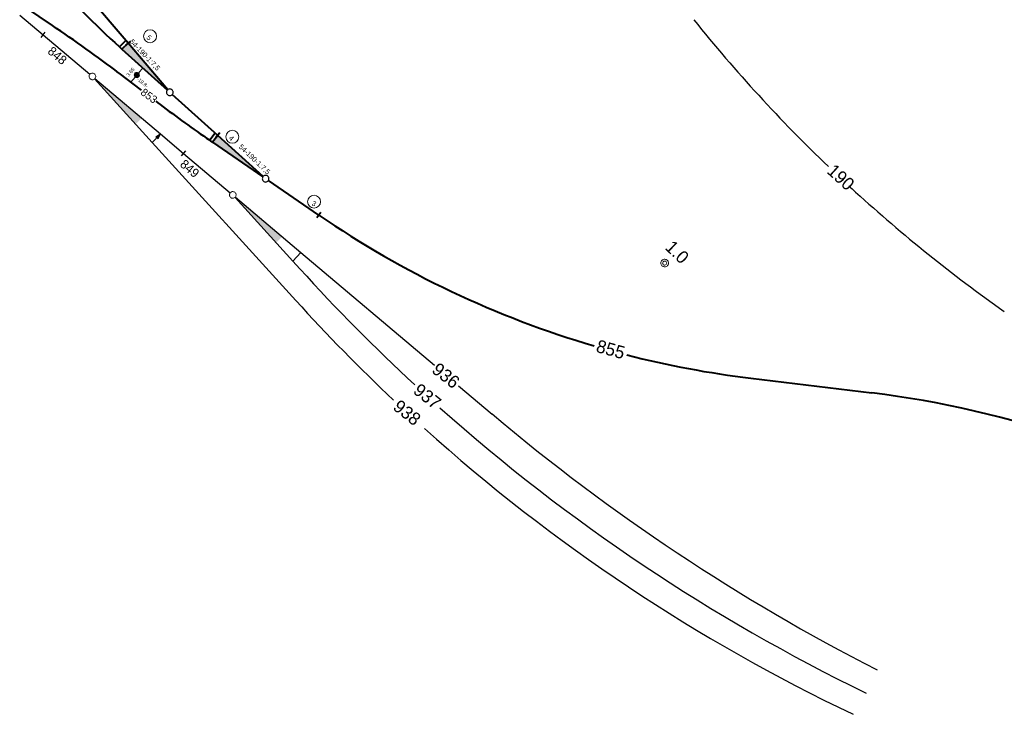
# Model space of a CAD drawing. Header units: metres. Extents: x 4434121 to 4434823, y 5475248 to 5475614.
# Tile 1 of 153: x 4434233 to 4434425, y 5475300 to 5475436. Entities that reach past the tile are written whole.
import ezdxf
from ezdxf.enums import TextEntityAlignment as Align

# ---------------------------------------------------------------- set-up
doc = ezdxf.new("R2010")
doc.units = ezdxf.units.M
for name, color, linetype, lineweight in [('5962_Gleisachsen', 44, 'Continuous', 0), ('6248_KML_Hektometer', 44, 'Continuous', 0), ('Weichen_neu', 44, 'Continuous', 0)]:
    doc.layers.add(name, color=color, linetype=linetype, lineweight=lineweight)
doc.layers.add('GTU_Bestand', color=253, linetype='Continuous')
doc.layers.add('GTU_Planung_Dritter', color=191, linetype='Continuous')
doc.styles.add('K_Isocp', font='k_isocp.SHX')
doc.styles.add('TS009', font='Card009.shx', dxfattribs={"height": 0.2})

# ---------------------------------------------------------------- blocks, each defined once
blk = doc.blocks.new('SYMB151')
at = {"color": 0, "linetype": 'ByBlock', "lineweight": -2, "flags": 128}
for points in [[(0.5, 0), (0.49, 0.1), (0.46, 0.2), (0.41, 0.29), (0.34, 0.36), (0.26, 0.42), (0.17, 0.47), (0.08, 0.49), (-0.03, 0.5), (-0.13, 0.48), (-0.22, 0.45), (-0.31, 0.4), (-0.38, 0.33), (-0.44, 0.24), (-0.48, 0.15), (-0.5, 0.05), (-0.5, -0.05), (-0.48, -0.15), (-0.44, -0.24), (-0.38, -0.33), (-0.31, -0.4), (-0.22, -0.45), (-0.13, -0.48), (-0.03, -0.5), (0.08, -0.49), (0.17, -0.47), (0.26, -0.42), (0.34, -0.36), (0.41, -0.29), (0.46, -0.2), (0.49, -0.1), (0.5, 0), (0.5, 0)], [(0.26, 0), (0.24, 0.09), (0.2, 0.17), (0.13, 0.23), (0.05, 0.26), (-0.05, 0.26), (-0.13, 0.23), (-0.2, 0.17), (-0.24, 0.09), (-0.26, 0), (-0.24, -0.09), (-0.2, -0.17), (-0.13, -0.23), (-0.05, -0.26), (0.05, -0.26), (0.13, -0.23), (0.2, -0.17), (0.24, -0.09), (0.26, 0), (0.26, 0)]]:
    blk.add_lwpolyline(points, close=True, dxfattribs=at)
blk = doc.blocks.new('SYMB2_2')
at = {"color": 0, "linetype": 'ByBlock', "lineweight": -2, "flags": 128}
blk.add_lwpolyline([(0.5, 0), (0.49, 0.1), (0.46, 0.2), (0.41, 0.29), (0.34, 0.36), (0.26, 0.42), (0.17, 0.47), (0.08, 0.49), (-0.03, 0.5), (-0.13, 0.48), (-0.22, 0.45), (-0.31, 0.4), (-0.38, 0.33), (-0.44, 0.24), (-0.48, 0.15), (-0.5, 0.05), (-0.5, -0.05), (-0.48, -0.15), (-0.44, -0.24), (-0.38, -0.33), (-0.31, -0.4), (-0.22, -0.45), (-0.13, -0.48), (-0.03, -0.5), (0.08, -0.49), (0.17, -0.47), (0.26, -0.42), (0.34, -0.36), (0.41, -0.29), (0.46, -0.2), (0.49, -0.1), (0.5, 0), (0.5, 0)], close=True, dxfattribs=at)
blk = doc.blocks.new('SYMB2_3')
at = {"color": 0, "linetype": 'ByBlock', "lineweight": -2, "flags": 128}
blk.add_lwpolyline([(0.5, 0), (0.49, 0.1), (0.46, 0.2), (0.41, 0.29), (0.34, 0.36), (0.26, 0.42), (0.17, 0.47), (0.08, 0.49), (-0.03, 0.5), (-0.13, 0.48), (-0.22, 0.45), (-0.31, 0.4), (-0.38, 0.33), (-0.44, 0.24), (-0.48, 0.15), (-0.5, 0.05), (-0.5, -0.05), (-0.48, -0.15), (-0.44, -0.24), (-0.38, -0.33), (-0.31, -0.4), (-0.22, -0.45), (-0.13, -0.48), (-0.03, -0.5), (0.08, -0.49), (0.17, -0.47), (0.26, -0.42), (0.34, -0.36), (0.41, -0.29), (0.46, -0.2), (0.49, -0.1), (0.5, 0), (0.5, 0)], close=True, dxfattribs=at)
blk = doc.blocks.new('SYMB31')
at = {"color": 0, "linetype": 'ByBlock', "lineweight": -2}
for p, q in [((-0.5, 0.06), (0.49, 0.06)), ((-0.5, 0.05), (0.5, 0.05)), ((-0.5, 0.04), (0.5, 0.04)), ((-0.5, 0.03), (0.5, 0.03)), ((-0.5, 0.02), (0.5, 0.02)), ((-0.5, 0.01), (0.5, 0.01)), ((-0.5, 0), (0.5, 0)), ((-0.49, 0.11), (0.49, 0.11)), ((-0.49, 0.1), (0.49, 0.1)), ((-0.49, 0.09), (0.49, 0.09)), ((-0.49, 0.08), (0.49, 0.08)), ((-0.49, 0.07), (0.49, 0.07)), ((-0.48, 0.15), (0.48, 0.15)), ((-0.48, 0.14), (0.48, 0.14)), ((-0.48, 0.13), (0.48, 0.13)), ((-0.48, 0.12), (0.48, 0.12)), ((-0.47, 0.17), (0.47, 0.17)), ((-0.47, 0.16), (0.47, 0.16)), ((-0.46, 0.2), (0.46, 0.2)), ((-0.46, 0.19), (0.46, 0.19)), ((-0.46, 0.18), (0.47, 0.18)), ((-0.45, 0.22), (0.45, 0.22)), ((-0.45, 0.21), (0.45, 0.21)), ((-0.44, 0.24), (0.44, 0.24)), ((-0.44, 0.23), (0.44, 0.23)), ((-0.43, 0.25), (0.43, 0.25)), ((-0.42, 0.27), (0.42, 0.27)), ((-0.42, 0.26), (0.43, 0.26)), ((-0.41, 0.29), (0.4, 0.29)), ((-0.41, 0.28), (0.41, 0.28)), ((-0.4, 0.3), (0.4, 0.3)), ((-0.39, 0.31), (0.39, 0.31)), ((-0.38, 0.32), (0.38, 0.32)), ((-0.37, 0.33), (0.38, 0.33)), ((-0.36, 0.35), (0.35, 0.35)), ((-0.36, 0.34), (0.36, 0.34)), ((-0.35, 0.36), (0.34, 0.36)), ((-0.33, 0.37), (0.33, 0.37)), ((-0.32, 0.38), (0.32, 0.38)), ((-0.31, 0.39), (0.31, 0.39)), ((-0.3, 0.4), (0.3, 0.4)), ((-0.28, 0.41), (0.28, 0.41)), ((-0.27, 0.42), (0.27, 0.42)), ((-0.25, 0.43), (0.25, 0.43)), ((-0.23, 0.44), (0.24, 0.44)), ((-0.21, 0.45), (0.21, 0.45)), ((-0.2, 0.46), (0.19, 0.46)), ((-0.17, 0.47), (0.17, 0.47)), ((-0.13, 0.48), (0.13, 0.48)), ((-0.09, 0.49), (0.09, 0.49)), ((-0.5, -0.01), (0.5, -0.01)), ((-0.5, -0.02), (0.5, -0.02)), ((-0.5, -0.03), (0.5, -0.03)), ((-0.5, -0.04), (0.5, -0.04)), ((-0.5, -0.05), (0.5, -0.05)), ((-0.5, -0.06), (0.49, -0.06)), ((-0.49, -0.07), (0.49, -0.07)), ((-0.49, -0.08), (0.49, -0.08)), ((-0.49, -0.09), (0.49, -0.09)), ((-0.49, -0.1), (0.49, -0.1)), ((-0.49, -0.11), (0.49, -0.11)), ((-0.48, -0.12), (0.48, -0.12)), ((-0.48, -0.13), (0.48, -0.13)), ((-0.48, -0.14), (0.48, -0.14)), ((-0.48, -0.15), (0.48, -0.15)), ((-0.47, -0.16), (0.47, -0.16)), ((-0.47, -0.17), (0.47, -0.17)), ((-0.46, -0.18), (0.47, -0.18)), ((-0.46, -0.19), (0.46, -0.19)), ((-0.46, -0.2), (0.46, -0.2)), ((-0.45, -0.21), (0.45, -0.21)), ((-0.45, -0.22), (0.45, -0.22)), ((-0.44, -0.23), (0.44, -0.23)), ((-0.44, -0.24), (0.44, -0.24)), ((-0.43, -0.25), (0.43, -0.25)), ((-0.42, -0.26), (0.43, -0.26)), ((-0.42, -0.27), (0.42, -0.27)), ((-0.41, -0.28), (0.41, -0.28)), ((-0.41, -0.29), (0.4, -0.29)), ((-0.4, -0.3), (0.4, -0.3)), ((-0.39, -0.31), (0.39, -0.31)), ((-0.38, -0.32), (0.38, -0.32)), ((-0.37, -0.33), (0.38, -0.33)), ((-0.36, -0.34), (0.36, -0.34)), ((-0.36, -0.35), (0.35, -0.35)), ((-0.35, -0.36), (0.34, -0.36)), ((-0.33, -0.37), (0.33, -0.37)), ((-0.32, -0.38), (0.32, -0.38)), ((-0.31, -0.39), (0.31, -0.39)), ((-0.3, -0.4), (0.3, -0.4)), ((-0.28, -0.41), (0.28, -0.41)), ((-0.27, -0.42), (0.27, -0.42)), ((-0.25, -0.43), (0.25, -0.43)), ((-0.23, -0.44), (0.24, -0.44)), ((-0.21, -0.45), (0.21, -0.45)), ((-0.2, -0.46), (0.19, -0.46)), ((-0.17, -0.47), (0.17, -0.47)), ((-0.13, -0.48), (0.13, -0.48)), ((-0.09, -0.49), (0.09, -0.49))]:
    blk.add_line(p, q, dxfattribs=at)
at = {"color": 0, "linetype": 'ByBlock', "lineweight": -2, "flags": 128}
blk.add_lwpolyline([(0.5, 0), (0.49, 0.1), (0.46, 0.2), (0.41, 0.29), (0.34, 0.36), (0.26, 0.42), (0.17, 0.47), (0.08, 0.49), (-0.03, 0.5), (-0.13, 0.48), (-0.22, 0.45), (-0.31, 0.4), (-0.38, 0.33), (-0.44, 0.24), (-0.48, 0.15), (-0.5, 0.05), (-0.5, -0.05), (-0.48, -0.15), (-0.44, -0.24), (-0.38, -0.33), (-0.31, -0.4), (-0.22, -0.45), (-0.13, -0.48), (-0.03, -0.5), (0.08, -0.49), (0.17, -0.47), (0.26, -0.42), (0.34, -0.36), (0.41, -0.29), (0.46, -0.2), (0.49, -0.1), (0.5, 0), (0.5, 0)], close=True, dxfattribs=at)
blk = doc.blocks.new('SYMB16_2')
at = {"color": 0, "linetype": 'ByBlock', "lineweight": -2}
for p, q in [((0.02, 0.01), (0.02, -0.01)), ((0.06, 0.02), (0.06, -0.02)), ((0.1, 0.03), (0.1, -0.03)), ((0.14, 0.04), (0.14, -0.04)), ((0.18, 0.05), (0.18, -0.05)), ((0.22, 0.07), (0.22, -0.07)), ((0.26, 0.08), (0.26, -0.08)), ((0.3, 0.09), (0.3, -0.09)), ((0.34, 0.1), (0.34, -0.1)), ((0.38, 0.11), (0.38, -0.11)), ((0.42, 0.13), (0.42, -0.13)), ((0.46, 0.14), (0.46, -0.14)), ((0.5, 0.15), (0.5, -0.15)), ((0.54, 0.16), (0.54, -0.16)), ((0.58, 0.17), (0.58, -0.17)), ((0.62, 0.19), (0.62, -0.19)), ((0.66, 0.2), (0.66, -0.2)), ((0.7, 0.21), (0.7, -0.21)), ((0.74, 0.22), (0.74, -0.22)), ((0.78, 0.23), (0.78, -0.23)), ((0.82, 0.25), (0.82, -0.25)), ((0.86, 0.26), (0.86, -0.26)), ((0.9, 0.27), (0.9, -0.27)), ((0.94, 0.28), (0.94, -0.28)), ((0.98, 0.29), (0.98, -0.29))]:
    blk.add_line(p, q, dxfattribs=at)
at = {"color": 0, "linetype": 'ByBlock', "lineweight": -2, "flags": 128}
blk.add_lwpolyline([(1, 0.3), (0, 0), (1, -0.3), (1, 0.3)], close=True, dxfattribs=at)

msp = doc.modelspace()

# ---------------------------------------------------------------- hatches: boundary and pattern name
at = {"layer": 'GTU_Bestand', "linetype": 'Continuous', "lineweight": 30}
for points in [[(4434255.21, 5475415.84), (4434247.67, 5475424.27), (4434247.73, 5475424.34), (4434256.37, 5475417.04)], [(4434282.67, 5475392.66), (4434275.13, 5475401.1), (4434275.19, 5475401.16), (4434283.83, 5475393.86)]]:
    msp.add_hatch(color=256, dxfattribs=at).paths.add_polyline_path(points)
at = {"layer": 'GTU_Planung_Dritter', "linetype": 'Continuous', "lineweight": 40}
for points in [[(4434261.39, 5475422.51), (4434252.5, 5475430.52), (4434253.7, 5475431.68), (4434261.45, 5475422.57)], [(4434280.07, 5475405.56), (4434270.21, 5475412.32), (4434271.24, 5475413.64), (4434280.13, 5475405.63)]]:
    msp.add_hatch(color=256, dxfattribs=at).paths.add_polyline_path(points)

# ---------------------------------------------------------------- linework, layer by layer
at = {"layer": '5962_Gleisachsen', "lineweight": 40}
msp.add_line((4434259.15, 5475420.32), (4434259.54, 5475420.02), dxfattribs=at)
at = {"layer": 'GTU_Bestand', "lineweight": 30}
for p, q in [((4434236.68, 5475432.81), (4434237.52, 5475433.81)), ((4434237.1, 5475433.31), (4434246.24, 5475425.59)), ((4434260.05, 5475413.93), (4434264.56, 5475410.13)), ((4434258.45, 5475412.27), (4434286.51, 5475381.37)), ((4434264.14, 5475409.63), (4434264.98, 5475410.63)), ((4434264.56, 5475410.13), (4434273.7, 5475402.42)), ((4434287.51, 5475390.76), (4434313.61, 5475368.72)), ((4434285.91, 5475389.09), (4434287.29, 5475387.57)), ((4434318.36, 5475364.72), (4434324.92, 5475359.18))]:
    msp.add_line(p, q, dxfattribs=at)
at = {"layer": 'GTU_Bestand', "lineweight": 30, "flags": 128}
for points in [[(4434232.51, 5475437.18), (4434237.09, 5475433.31), (4434237.1, 5475433.31)], [(4434247.23, 5475424.75), (4434260.05, 5475413.93), (4434258.45, 5475412.27), (4434247.17, 5475424.69)], [(4434274.69, 5475401.58), (4434287.51, 5475390.76), (4434285.91, 5475389.09), (4434274.63, 5475401.52)]]:
    msp.add_lwpolyline(points, dxfattribs=at)
at = {"layer": 'GTU_Bestand', "lineweight": 30}
for centre, radius, start, end in [((4434598.11, 5475624.29), 300, 218.812, 226.257), ((4434598.11, 5475624.29), 300, 227.3056, 227.6506), ((4434598.11, 5475624.29), 300, 227.6506, 234.7781), ((4434557.52, 5475632.94), 365, 222.2389, 227.2563), ((4434545.63, 5475616.65), 350, 222.2389, 226.7124), ((4434557.52, 5475632.94), 365, 228.2998, 244.0924), ((4434579.7, 5475661.03), 395, 229.8335, 242.9753), ((4434545.63, 5475616.65), 350, 228.0524, 244.6015)]:
    msp.add_arc(centre, radius, start, end, dxfattribs=at)
at = {"layer": 'GTU_Planung_Dritter', "lineweight": 40}
for p, q in [((4434253.7, 5475431.68), (4434245.95, 5475440.79)), ((4434233.61, 5475438.65), (4434238.89, 5475435.11)), ((4434252.03, 5475430.95), (4434253.29, 5475432.17)), ((4434254.2, 5475432.1), (4434253.21, 5475431.26)), ((4434251.89, 5475425.83), (4434256.25, 5475422.52)), ((4434271.24, 5475413.64), (4434262.36, 5475421.64)), ((4434259.54, 5475420.02), (4434259.97, 5475419.7)), ((4434271.68, 5475414.12), (4434270.81, 5475413.15)), ((4434291.01, 5475398.06), (4434281.15, 5475404.83)), ((4434291.38, 5475398.6), (4434290.64, 5475397.53)), ((4434375.51, 5475366.17), (4434399.17, 5475363.3))]:
    msp.add_line(p, q, dxfattribs=at)
at = {"layer": 'GTU_Planung_Dritter', "lineweight": 0}
for p, q in [((4434254.24, 5475424.04), (4434255.09, 5475425.06)), ((4434255.73, 5475425.83), (4434256.57, 5475426.85))]:
    msp.add_line(p, q, dxfattribs=at)
at = {"layer": 'GTU_Planung_Dritter', "lineweight": 40, "flags": 128}
for points in [[(4434261.45, 5475422.57), (4434253.7, 5475431.68), (4434252.5, 5475430.52), (4434261.39, 5475422.51)], [(4434270.76, 5475414.06), (4434269.68, 5475412.69)], [(4434280.13, 5475405.63), (4434271.24, 5475413.64), (4434270.21, 5475412.32), (4434280.07, 5475405.56)]]:
    msp.add_lwpolyline(points, dxfattribs=at)
at = {"layer": 'GTU_Planung_Dritter', "linetype": 'Continuous', "lineweight": 13}
for centre in [(4434258, 5475433.03), (4434274.1, 5475413.37), (4434290.08, 5475400.69)]:
    msp.add_circle(centre, 1.27, dxfattribs=at)
at = {"layer": 'GTU_Planung_Dritter', "lineweight": 40}
for centre, radius, start, end in [((4434382.15, 5475574.4), 193.68, 221.9337, 227.7891), ((4434088.59, 5475210.82), 270, 52.7825, 56.1737), ((4434382.15, 5475574.4), 193.68, 227.7891, 227.9788), ((4434422.85, 5475635.03), 270, 232.896, 235.4373), ((4434398.43, 5475554.79), 190, 235.5734, 253.6297), ((4434398.43, 5475554.79), 190, 255.6283, 263.0704), ((4434376.25, 5475174.69), 190, 58.5216, 83.0704)]:
    msp.add_arc(centre, radius, start, end, dxfattribs=at)
at = {"layer": 'Weichen_neu', "lineweight": 40}
msp.add_arc((4434422.85, 5475635.03), 270, 235.4373, 235.5734, dxfattribs=at)

# ---------------------------------------------------------------- block references
at = {"layer": '6248_KML_Hektometer', "color": 7, "xscale": 1.500000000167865, "yscale": 1.500000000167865, "zscale": 1.500000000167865, "rotation": 319.1367422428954}
msp.add_blockref('SYMB151', (4434358.66, 5475388.69), dxfattribs=at)
at = {"layer": 'GTU_Bestand', "lineweight": 0, "xscale": 1.299999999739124, "yscale": 1.299999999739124, "zscale": 1.299999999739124, "rotation": 319.8335221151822}
for p in [(4434246.73, 5475425.17), (4434274.19, 5475402)]:
    msp.add_blockref('SYMB2_3', p, dxfattribs=at)
at = {"layer": 'GTU_Bestand', "lineweight": 0, "rotation": 227.978763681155}
msp.add_blockref('SYMB16_2', (4434260.05, 5475413.93), dxfattribs=at)
at = {"layer": 'GTU_Planung_Dritter', "lineweight": 0}
msp.add_blockref('SYMB31', (4434255.41, 5475425.45), dxfattribs=at)
at = {"layer": 'GTU_Planung_Dritter'}
for p, xscale, yscale, zscale, rotation in [((4434261.87, 5475422.08), 1.300000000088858, 1.300000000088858, 1.300000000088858, 137.9787636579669), ((4434280.61, 5475405.19), 1.300000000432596, 1.300000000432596, 1.300000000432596, 145.5734070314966)]:
    msp.add_blockref('SYMB2_2', p, dxfattribs=dict(at, xscale=xscale, yscale=yscale, zscale=zscale, rotation=rotation))

# ---------------------------------------------------------------- texts
at = {"layer": '6248_KML_Hektometer', "color": 7, "lineweight": 13, "style": 'TS009'}
msp.add_text('1.0', height=2.5, rotation=315.8998, dxfattribs=at).set_placement((4434358.57, 5475391.56))
at = {"layer": 'GTU_Bestand', "lineweight": 13, "style": 'K_Isocp'}
msp.add_text('848', height=1.75, rotation=319.8335, dxfattribs=at).set_placement((4434237.82, 5475429.84))
at = {"layer": 'GTU_Bestand', "linetype": 'Continuous', "lineweight": 13, "style": 'K_Isocp'}
for s, height, rotation, p in [('853', 1.5, 323.8225, (4434256.46, 5475422.37)), ('190', 2.5, 317.5741, (4434391.07, 5475407.35)), ('855', 2.5, 344.6327, (4434345.41, 5475372.56)), ('936', 2.5, 321.4241, (4434313.7, 5475368.44)), ('937', 2.5, 321.4241, (4434310.06, 5475364.38)), ('938', 2.5, 321.4241, (4434306.1, 5475361.19))]:
    msp.add_text(s, height=height, rotation=rotation, dxfattribs=at).set_placement(p, align=Align.MIDDLE_LEFT)
at = {"layer": 'GTU_Bestand', "lineweight": 13, "style": 'K_Isocp'}
msp.add_text('849', height=1.75, rotation=319.8335, dxfattribs=at).set_placement((4434265.76, 5475407.16), align=Align.MIDDLE_CENTER)
at = {"layer": 'GTU_Planung_Dritter', "lineweight": 13, "style": 'K_Isocp'}
for s, height, rotation, p in [('54-190-1:7,5', 1, 313.6054, (4434253.94, 5475431.88)), ('3.65', 0.7, 50.3731, (4434253.84, 5475425.07)), ('-19.8-', 0.7, 320.886, (4434255.34, 5475424.52)), ('54-190-1:7,5', 1, 316.471, (4434275.26, 5475411.31))]:
    msp.add_text(s, height=height, rotation=rotation, dxfattribs=at).set_placement(p)
at = {"layer": 'GTU_Planung_Dritter', "lineweight": 13, "char_height": 1, "attachment_point": 7, "line_spacing_factor": 0.6}
for s, insert, rotation, style in [('\\FISO_RECHTS;5', (4434257.2, 5475432.66), 316.471, 'TS009'), ('\\FISO_RECHTS;4', (4434273.3, 5475413), 316.471, 'K_Isocp'), ('\\FISO_RECHTS;3', (4434289.51, 5475400.04), 331.9951, 'K_Isocp')]:
    msp.add_mtext(s, dxfattribs=dict(at, insert=insert, rotation=rotation, style=style))

doc.saveas('drawing.dxf')
